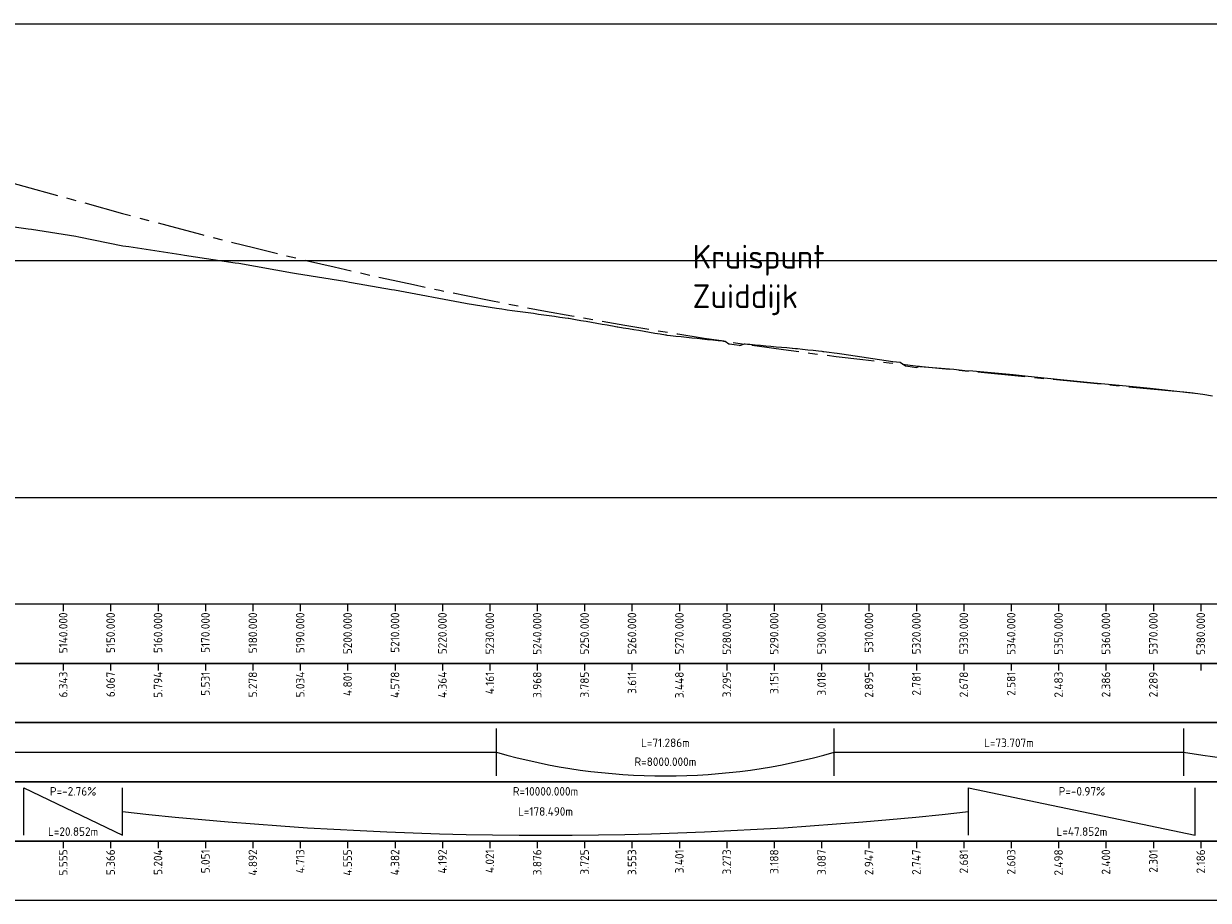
# Model space of a CAD drawing. Header units: metres. Extents: x 107616 to 109077, y 403701 to 404146.
# Tile 5 of 6: x 108509 to 108759, y 403957 to 404142. Entities that reach past the tile are written whole.
import ezdxf

# ---------------------------------------------------------------- set-up
doc = ezdxf.new("R2010")
doc.units = ezdxf.units.M
doc.linetypes.add('AM-AS', pattern=[16, 10, -2, 2, -2])
for name, color, linetype, lineweight in [('B-WE-GW-MAAIVELD-GD', 253, 'Continuous', 18), ('C3D-LABELS', 7, 'Continuous', 25), ('N-WE-AM-AS-GD', 10, 'AM-AS', 25), ('X-XX-AL-CONSTRUCTIELIJN-GD', 7, 'Continuous', 25), ('X-XX-AL-DETAIL2-G', 7, 'Continuous', 25), ('X-XX-AL-T18', 7, 'Continuous', 18), ('X-XX-AL-T25', 7, 'Continuous', 25)]:
    doc.layers.add(name, color=color, linetype=linetype, lineweight=lineweight)
doc.layers.add('C3D-PROFILE_PROFILEVIEW', color=7, linetype='Continuous')
doc.layers.add('C3D-PROFILE_PROFILEVIEW_LABELING', color=7, linetype='Continuous')
doc.styles.add('NLCS-ISO', font='NLCS-ISO.ttf')
doc.styles.add('NLCS-ISO-M2000-T25', font='NLCS-ISO.ttf', dxfattribs={"height": 5})

# ---------------------------------------------------------------- blocks, each defined once
blk = doc.blocks.new('*U57')
at = {"layer": 'X-XX-AL-CONSTRUCTIELIJN-GD', "color": 7, "linetype": 'Continuous', "lineweight": 25}
for p, q in [((0, 100), (1400, 100)), ((0, 50), (1400, 50)), ((0, 0), (1400, 0))]:
    blk.add_line(p, q, dxfattribs=at)
at = {"layer": 'X-XX-AL-DETAIL2-G', "color": 7, "linetype": 'Continuous', "lineweight": -3}
for p, q in [((840, -22.5), (840, -24)), ((850, -22.5), (850, -24)), ((860, -22.5), (860, -24)), ((870, -22.5), (870, -24)), ((880, -22.5), (880, -24)), ((890, -22.5), (890, -24)), ((900, -22.5), (900, -24)), ((910, -22.5), (910, -24)), ((920, -22.5), (920, -24)), ((930, -22.5), (930, -24)), ((940, -22.5), (940, -24)), ((950, -22.5), (950, -24)), ((960, -22.5), (960, -24)), ((970, -22.5), (970, -24)), ((980, -22.5), (980, -24)), ((990, -22.5), (990, -24)), ((1000, -22.5), (1000, -24)), ((1010, -22.5), (1010, -24)), ((1020, -22.5), (1020, -24)), ((1030, -22.5), (1030, -24)), ((1040, -22.5), (1040, -24)), ((1050, -22.5), (1050, -24)), ((1060, -22.5), (1060, -24)), ((1070, -22.5), (1070, -24)), ((1080, -22.5), (1080, -24)), ((840, -35), (840, -36.5)), ((850, -35), (850, -36.5)), ((860, -35), (860, -36.5)), ((870, -35), (870, -36.5)), ((880, -35), (880, -36.5)), ((890, -35), (890, -36.5)), ((900, -35), (900, -36.5)), ((910, -35), (910, -36.5)), ((920, -35), (920, -36.5)), ((930, -35), (930, -36.5)), ((940, -35), (940, -36.5)), ((950, -35), (950, -36.5)), ((960, -35), (960, -36.5)), ((970, -35), (970, -36.5)), ((980, -35), (980, -36.5)), ((990, -35), (990, -36.5)), ((1000, -35), (1000, -36.5)), ((1010, -35), (1010, -36.5)), ((1020, -35), (1020, -36.5)), ((1030, -35), (1030, -36.5)), ((1040, -35), (1040, -36.5)), ((1050, -35), (1050, -36.5)), ((1060, -35), (1060, -36.5)), ((1070, -35), (1070, -36.5)), ((1080, -35), (1080, -36.5)), ((931.4, -58.75), (931.4, -48.75)), ((1002.69, -58.75), (1002.69, -48.75)), ((1076.4, -58.75), (1076.4, -48.75)), ((831.66, -71.25), (831.66, -61.25)), ((852.51, -71.25), (852.51, -61.25)), ((1031, -71.25), (1031, -61.25)), ((1078.85, -71.25), (1078.85, -61.25)), ((840, -72.5), (840, -74)), ((850, -72.5), (850, -74)), ((860, -72.5), (860, -74)), ((870, -72.5), (870, -74)), ((880, -72.5), (880, -74)), ((890, -72.5), (890, -74)), ((900, -72.5), (900, -74)), ((910, -72.5), (910, -74)), ((920, -72.5), (920, -74)), ((930, -72.5), (930, -74)), ((940, -72.5), (940, -74)), ((950, -72.5), (950, -74)), ((960, -72.5), (960, -74)), ((970, -72.5), (970, -74)), ((980, -72.5), (980, -74)), ((990, -72.5), (990, -74)), ((1000, -72.5), (1000, -74)), ((1010, -72.5), (1010, -74)), ((1020, -72.5), (1020, -74)), ((1030, -72.5), (1030, -74)), ((1040, -72.5), (1040, -74)), ((1050, -72.5), (1050, -74)), ((1060, -72.5), (1060, -74)), ((1070, -72.5), (1070, -74)), ((1080, -72.5), (1080, -74))]:
    blk.add_line(p, q, dxfattribs=at)
for points in [[(0, -35), (1400, -35), (1400, -22.5), (0, -22.5)], [(0, -47.5), (1400, -47.5), (1400, -35), (0, -35)], [(0, -60), (1400, -60), (1400, -47.5), (0, -47.5)], [(0, -72.5), (1400, -72.5), (1400, -60), (0, -60)], [(0, -85), (1400, -85), (1400, -72.5), (0, -72.5)]]:
    blk.add_3dface(points, dxfattribs=at)
at = {"layer": 'X-XX-AL-T18', "color": 7, "linetype": 'Continuous', "lineweight": -3}
for p, q in [((0, -53.75), (931.4, -53.75)), ((1002.69, -53.75), (1076.4, -53.75)), ((831.66, -61.25), (852.51, -71.25)), ((1031, -61.25), (1078.85, -71.25))]:
    blk.add_line(p, q, dxfattribs=at)
for centre, radius, start, end in [((967.05, 70.79), 129.54, 254.0294, 285.9706), ((1141.47, 367.22), 425.97, 261.2126, 278.7874), ((941.76, 727.72), 798.97, 263.58664, 276.41336)]:
    blk.add_arc(centre, radius, start, end, dxfattribs=at)
blk = doc.blocks.new('*U58')
at = {"layer": 'C3D-LABELS', "color": 7, "linetype": 'Continuous', "lineweight": 25, "char_height": 1.8, "attachment_point": 6, "rotation": 90, "style": 'NLCS-ISO'}
for s, insert in [('5140.000', (108516.95, 404018.11)), ('5150.000', (108526.95, 404018.11)), ('5160.000', (108536.95, 404018.11)), ('5170.000', (108546.95, 404018.11)), ('5180.000', (108556.95, 404018.11)), ('5190.000', (108566.95, 404018.11)), ('5200.000', (108576.95, 404018.11)), ('5210.000', (108586.95, 404018.11)), ('5220.000', (108596.95, 404018.11)), ('5230.000', (108606.95, 404018.11)), ('5240.000', (108616.95, 404018.11)), ('5250.000', (108626.95, 404018.11)), ('5260.000', (108636.95, 404018.11)), ('5270.000', (108646.95, 404018.11)), ('5280.000', (108656.95, 404018.11)), ('5290.000', (108666.95, 404018.11)), ('5300.000', (108676.95, 404018.11)), ('5310.000', (108686.95, 404018.11)), ('5320.000', (108696.95, 404018.11)), ('5330.000', (108706.95, 404018.11)), ('5340.000', (108716.95, 404018.11)), ('5350.000', (108726.95, 404018.11)), ('5360.000', (108736.95, 404018.11)), ('5370.000', (108746.95, 404018.11)), ('5380.000', (108756.95, 404018.11))]:
    blk.add_mtext(s, dxfattribs=dict(at, insert=insert))
blk = doc.blocks.new('*U59')
at = {"layer": 'C3D-LABELS', "color": 7, "linetype": 'Continuous', "lineweight": 25, "char_height": 1.8, "attachment_point": 6, "rotation": 90, "style": 'NLCS-ISO'}
for s, insert in [('6.343', (108516.95, 404005.61)), ('6.067', (108526.95, 404005.61)), ('5.794', (108536.95, 404005.61)), ('5.531', (108546.95, 404005.61)), ('5.278', (108556.95, 404005.61)), ('5.034', (108566.95, 404005.61)), ('4.801', (108576.95, 404005.61)), ('4.578', (108586.95, 404005.61)), ('4.364', (108596.95, 404005.61)), ('4.161', (108606.95, 404005.61)), ('3.968', (108616.95, 404005.61)), ('3.785', (108626.95, 404005.61)), ('3.611', (108636.95, 404005.61)), ('3.448', (108646.95, 404005.61)), ('3.295', (108656.95, 404005.61)), ('3.151', (108666.95, 404005.61)), ('3.018', (108676.95, 404005.61)), ('2.895', (108686.95, 404005.61)), ('2.781', (108696.95, 404005.61)), ('2.678', (108706.95, 404005.61)), ('2.581', (108716.95, 404005.61)), ('2.483', (108726.95, 404005.61)), ('2.386', (108736.95, 404005.61)), ('2.289', (108746.95, 404005.61))]:
    blk.add_mtext(s, dxfattribs=dict(at, insert=insert))
blk = doc.blocks.new('*U60')
at = {"layer": 'C3D-LABELS', "color": 7, "linetype": 'Continuous', "lineweight": 25, "char_height": 1.8, "attachment_point": 5, "style": 'NLCS-ISO'}
for s, insert in [('L=71.286m', (108644, 403990.61)), ('L=73.707m', (108716.49, 403990.61)), ('R=8000.000m', (108644, 403986.61))]:
    blk.add_mtext(s, dxfattribs=dict(at, insert=insert))
blk = doc.blocks.new('*U61')
at = {"layer": 'C3D-LABELS', "color": 7, "linetype": 'Continuous', "lineweight": 25, "char_height": 1.8, "attachment_point": 5, "style": 'NLCS-ISO'}
for s, insert in [('P=-2.76%', (108519.03, 403980.36)), ('R=10000.000m', (108618.7, 403980.36)), ('P=-0.97%', (108731.88, 403980.36)), ('L=178.490m', (108618.7, 403976.11)), ('L=20.852m', (108519.03, 403971.86)), ('L=47.852m', (108731.88, 403971.86))]:
    blk.add_mtext(s, dxfattribs=dict(at, insert=insert))
blk = doc.blocks.new('*U62')
at = {"layer": 'C3D-LABELS', "color": 7, "linetype": 'Continuous', "lineweight": 25, "char_height": 1.8, "attachment_point": 6, "rotation": 90, "style": 'NLCS-ISO'}
for s, insert in [('5.555', (108516.95, 403968.11)), ('5.366', (108526.95, 403968.11)), ('5.204', (108536.95, 403968.11)), ('5.051', (108546.95, 403968.11)), ('4.892', (108556.95, 403968.11)), ('4.713', (108566.95, 403968.11)), ('4.555', (108576.95, 403968.11)), ('4.382', (108586.95, 403968.11)), ('4.192', (108596.95, 403968.11)), ('4.021', (108606.95, 403968.11)), ('3.876', (108616.95, 403968.11)), ('3.725', (108626.95, 403968.11)), ('3.553', (108636.95, 403968.11)), ('3.401', (108646.95, 403968.11)), ('3.273', (108656.95, 403968.11)), ('3.188', (108666.95, 403968.11)), ('3.087', (108676.95, 403968.11)), ('2.947', (108686.95, 403968.11)), ('2.747', (108696.95, 403968.11)), ('2.681', (108706.95, 403968.11)), ('2.603', (108716.95, 403968.11)), ('2.498', (108726.95, 403968.11)), ('2.400', (108736.95, 403968.11)), ('2.301', (108746.95, 403968.11)), ('2.186', (108756.95, 403968.11))]:
    blk.add_mtext(s, dxfattribs=dict(at, insert=insert))

msp = doc.modelspace()

# ---------------------------------------------------------------- linework, layer by layer
at = {"layer": 'B-WE-GW-MAAIVELD-GD', "color": 253, "linetype": 'Continuous', "lineweight": 18}
for p, q in [((108499.83, 404100.42), (108509.56, 404099.06)), ((108509.56, 404099.06), (108510.28, 404098.97)), ((108510.28, 404098.97), (108519.63, 404097.49)), ((108519.63, 404097.49), (108520.23, 404097.36)), ((108520.23, 404097.36), (108529.51, 404095.51)), ((108529.51, 404095.51), (108530.19, 404095.41)), ((108530.19, 404095.41), (108530.8, 404095.32)), ((108530.8, 404095.32), (108541.76, 404093.68)), ((108541.76, 404093.68), (108542.53, 404093.54)), ((108542.53, 404093.54), (108553.24, 404091.92)), ((108553.24, 404091.92), (108554.01, 404091.81)), ((108554.01, 404091.81), (108565.35, 404089.77)), ((108565.35, 404089.77), (108566.17, 404089.62)), ((108566.17, 404089.62), (108576.37, 404088)), ((108576.37, 404088), (108576.72, 404087.95)), ((108576.72, 404087.95), (108577.37, 404087.84)), ((108577.37, 404087.84), (108577.79, 404087.77)), ((108577.79, 404087.77), (108586.24, 404086.3)), ((108586.24, 404086.3), (108586.87, 404086.2)), ((108586.87, 404086.2), (108601.8, 404083.37)), ((108601.8, 404083.37), (108602.16, 404083.31)), ((108602.16, 404083.31), (108608.35, 404082.36)), ((108608.35, 404082.36), (108609.47, 404082.19)), ((108609.47, 404082.19), (108610.26, 404082.07)), ((108610.26, 404082.07), (108610.58, 404082.01)), ((108610.58, 404082.01), (108610.65, 404082)), ((108610.65, 404082), (108611.69, 404081.86)), ((108611.69, 404081.86), (108612.81, 404081.7)), ((108612.81, 404081.7), (108613.92, 404081.55)), ((108613.92, 404081.55), (108615.04, 404081.39)), ((108615.04, 404081.39), (108616.15, 404081.24)), ((108616.15, 404081.24), (108617.26, 404081.08)), ((108617.26, 404081.08), (108618.38, 404080.92)), ((108618.38, 404080.92), (108619.49, 404080.77)), ((108619.49, 404080.77), (108620.6, 404080.61)), ((108620.6, 404080.61), (108621.72, 404080.46)), ((108621.72, 404080.46), (108622.83, 404080.3)), ((108622.83, 404080.3), (108623.46, 404080.22)), ((108623.46, 404080.22), (108623.65, 404080.19)), ((108623.65, 404080.19), (108623.95, 404080.13)), ((108623.95, 404080.13), (108625.06, 404079.94)), ((108625.06, 404079.94), (108626.17, 404079.75)), ((108626.17, 404079.75), (108627.29, 404079.56)), ((108627.29, 404079.56), (108628.4, 404079.36)), ((108628.4, 404079.36), (108629.52, 404079.17)), ((108629.52, 404079.17), (108630.63, 404078.98)), ((108630.63, 404078.98), (108631.74, 404078.79)), ((108631.74, 404078.79), (108632.39, 404078.67)), ((108632.39, 404078.67), (108632.86, 404078.59)), ((108632.86, 404078.59), (108633.83, 404078.42)), ((108633.83, 404078.42), (108633.86, 404078.42)), ((108633.86, 404078.42), (108633.97, 404078.4)), ((108633.97, 404078.4), (108635.08, 404078.21)), ((108635.08, 404078.21), (108636.2, 404078.02)), ((108636.2, 404078.02), (108637.31, 404077.84)), ((108637.31, 404077.84), (108638.43, 404077.65)), ((108638.43, 404077.65), (108639.54, 404077.46)), ((108639.54, 404077.46), (108640.65, 404077.27)), ((108640.65, 404077.27), (108641.77, 404077.08)), ((108641.77, 404077.08), (108642.88, 404076.89)), ((108642.88, 404076.89), (108644, 404076.71)), ((108644, 404076.71), (108644.16, 404076.68)), ((108644.16, 404076.68), (108644.3, 404076.65)), ((108644.3, 404076.65), (108645.11, 404076.56)), ((108645.11, 404076.56), (108646.22, 404076.45)), ((108646.22, 404076.45), (108647.34, 404076.33)), ((108647.34, 404076.33), (108648.45, 404076.21)), ((108648.45, 404076.21), (108649.56, 404076.09)), ((108649.56, 404076.09), (108650.68, 404075.98)), ((108650.68, 404075.98), (108651.79, 404075.86)), ((108651.79, 404075.86), (108652.91, 404075.74)), ((108652.91, 404075.74), (108654.02, 404075.62)), ((108654.02, 404075.62), (108655.13, 404075.5)), ((108655.13, 404075.5), (108656.07, 404075.4)), ((108656.07, 404075.4), (108656.25, 404075.39)), ((108656.25, 404075.39), (108656.55, 404075.36)), ((108656.55, 404075.36), (108656.58, 404075.37)), ((108656.58, 404075.37), (108657.36, 404074.78)), ((108657.36, 404074.78), (108657.36, 404074.78)), ((108657.36, 404074.78), (108657.49, 404074.77)), ((108657.49, 404074.77), (108658.48, 404074.64)), ((108659.7, 404074.48), (108660.7, 404074.79)), ((108660.7, 404074.79), (108660.83, 404074.83)), ((108660.83, 404074.83), (108660.86, 404074.8)), ((108660.86, 404074.8), (108661.34, 404074.74)), ((108661.34, 404074.74), (108661.82, 404074.7)), ((108661.82, 404074.7), (108662.93, 404074.6)), ((108658.48, 404074.64), (108659.59, 404074.5)), ((108659.59, 404074.5), (108659.7, 404074.48)), ((108662.93, 404074.6), (108664.04, 404074.5)), ((108664.04, 404074.5), (108665.16, 404074.4)), ((108665.16, 404074.4), (108666.27, 404074.3)), ((108666.27, 404074.3), (108667.39, 404074.2)), ((108667.39, 404074.2), (108668.5, 404074.1)), ((108668.5, 404074.1), (108669.61, 404074)), ((108669.61, 404074), (108670.73, 404073.9)), ((108670.73, 404073.9), (108670.81, 404073.9)), ((108670.81, 404073.9), (108671.46, 404073.85)), ((108671.46, 404073.85), (108671.84, 404073.81)), ((108671.84, 404073.81), (108672.96, 404073.68)), ((108672.96, 404073.68), (108674.07, 404073.56)), ((108674.07, 404073.56), (108675.18, 404073.43)), ((108675.18, 404073.43), (108676.3, 404073.31)), ((108676.3, 404073.31), (108677.01, 404073.23)), ((108677.01, 404073.23), (108677.19, 404073.2)), ((108677.19, 404073.2), (108677.41, 404073.18)), ((108677.41, 404073.18), (108678.52, 404073.05)), ((108678.52, 404073.05), (108679.64, 404072.93)), ((108679.64, 404072.93), (108680.25, 404072.86)), ((108680.25, 404072.86), (108681.21, 404072.71)), ((108681.21, 404072.71), (108691.96, 404071.06)), ((108691.96, 404071.06), (108693.54, 404070.9)), ((108693.54, 404070.9), (108694.64, 404070.19)), ((108694.64, 404070.19), (108694.73, 404070.15)), ((108694.73, 404070.15), (108695.15, 404070.12)), ((108695.15, 404070.12), (108696.98, 404069.83)), ((108696.98, 404069.83), (108697.58, 404070.11)), ((108697.58, 404070.11), (108697.65, 404070.05)), ((108697.65, 404070.05), (108704.86, 404069.43)), ((108704.86, 404069.43), (108707.21, 404069.14)), ((108707.21, 404069.14), (108708.89, 404069.08)), ((108708.89, 404069.08), (108717.37, 404068.35)), ((108717.37, 404068.35), (108720.56, 404067.98)), ((108720.56, 404067.98), (108727.38, 404067.3)), ((108727.38, 404067.3), (108734.37, 404066.59)), ((108734.37, 404066.59), (108737.5, 404066.31)), ((108737.5, 404066.31), (108744.19, 404065.64)), ((108744.19, 404065.64), (108746.27, 404065.45)), ((108746.27, 404065.45), (108753.16, 404064.7)), ((108753.16, 404064.7), (108753.35, 404064.68)), ((108753.35, 404064.68), (108755.38, 404064.44)), ((108755.38, 404064.44), (108755.8, 404064.39)), ((108755.8, 404064.39), (108757.41, 404064.16)), ((108757.41, 404064.16), (108759.45, 404063.86))]:
    msp.add_line(p, q, dxfattribs=at)
at = {"layer": 'N-WE-AM-AS-GD', "color": 10, "linetype": 'AM-AS', "lineweight": 25, "flags": 128}
msp.add_lwpolyline([(107716.84, 404051.07), (107861.52, 404053.46), (107869.33, 404053.62), (107877.14, 404053.87), (107884.94, 404054.19), (107892.75, 404054.58), (107900.56, 404055.05), (107908.36, 404055.6), (107916.17, 404056.22), (107923.98, 404056.92), (107931.78, 404057.7), (107939.59, 404058.55), (107947.4, 404059.48), (107955.2, 404060.48), (107963.01, 404061.57), (107970.81, 404062.72), (107978.62, 404063.96), (107986.43, 404065.27), (107994.23, 404066.65), (108002.04, 404068.11), (108009.84, 404069.65), (108017.65, 404071.26), (108025.45, 404072.95), (108033.26, 404074.72), (108041.06, 404076.56), (108048.87, 404078.48), (108056.67, 404080.48), (108064.47, 404082.55), (108072.28, 404084.69), (108080.08, 404086.92), (108087.88, 404089.22), (108095.69, 404091.59), (108128.45, 404101.73), (108135.49, 404103.86), (108142.52, 404105.93), (108149.56, 404107.91), (108156.6, 404109.82), (108163.64, 404111.66), (108170.68, 404113.42), (108177.72, 404115.1), (108184.76, 404116.7), (108191.8, 404118.23), (108198.84, 404119.68), (108205.87, 404121.06), (108212.91, 404122.36), (108219.95, 404123.58), (108226.99, 404124.73), (108234.03, 404125.8), (108241.08, 404126.8), (108248.12, 404127.72), (108255.16, 404128.56), (108262.2, 404129.32), (108269.24, 404130.01), (108276.28, 404130.63), (108283.32, 404131.17), (108290.36, 404131.63), (108297.4, 404132.01), (108304.44, 404132.32), (108311.48, 404132.55), (108318.52, 404132.71), (108325.56, 404132.79), (108332.61, 404132.79), (108339.65, 404132.72), (108346.69, 404132.57), (108353.73, 404132.34), (108360.77, 404132.04), (108367.81, 404131.67), (108374.85, 404131.21), (108381.89, 404130.68), (108388.93, 404130.07), (108395.97, 404129.39), (108403.01, 404128.63), (108410.05, 404127.8), (108417.09, 404126.88), (108424.14, 404125.9), (108431.18, 404124.83), (108438.22, 404123.69), (108445.26, 404122.48), (108452.3, 404121.18), (108459.33, 404119.81), (108466.37, 404118.37), (108473.41, 404116.85), (108480.45, 404115.25), (108487.49, 404113.57), (108494.53, 404111.82), (108501.57, 404110), (108508.61, 404108.09), (108529.46, 404102.34), (108535.04, 404100.82), (108540.62, 404099.33), (108546.19, 404097.87), (108551.77, 404096.44), (108557.35, 404095.04), (108562.93, 404093.67), (108568.5, 404092.34), (108574.08, 404091.03), (108579.66, 404089.76), (108585.24, 404088.51), (108590.82, 404087.3), (108596.39, 404086.12), (108601.97, 404084.97), (108607.55, 404083.85), (108613.13, 404082.77), (108618.7, 404081.71), (108624.28, 404080.69), (108629.86, 404079.69), (108635.44, 404078.73), (108641.02, 404077.8), (108646.59, 404076.9), (108652.17, 404076.03), (108657.75, 404075.19), (108663.33, 404074.38), (108668.91, 404073.61), (108674.48, 404072.86), (108680.06, 404072.15), (108685.64, 404071.47), (108691.22, 404070.81), (108696.79, 404070.19), (108702.37, 404069.6), (108707.95, 404069.05), (108755.8, 404064.39)], dxfattribs=at)

# ---------------------------------------------------------------- block references
at = {"layer": 'C3D-PROFILE_PROFILEVIEW', "color": 7, "linetype": 'Continuous', "lineweight": -3}
msp.add_blockref('*U57', (107676.95, 404042.36), dxfattribs=at)
at = {"layer": 'C3D-PROFILE_PROFILEVIEW_LABELING', "color": 7, "linetype": 'Continuous', "lineweight": -3}
for name in ['*U58', '*U59', '*U60', '*U61', '*U62']:
    msp.add_blockref(name, (0, 0), dxfattribs=at)

# ---------------------------------------------------------------- texts
at = {"layer": 'X-XX-AL-T25', "insert": (108649.74, 404095.69), "char_height": 5, "attachment_point": 1, "style": 'NLCS-ISO-M2000-T25'}
msp.add_mtext_dynamic_manual_height_columns('Kruispunt Zuiddijk ', width=39.6318, gutter_width=12.5, heights=[0], dxfattribs=at)

doc.saveas('drawing.dxf')
